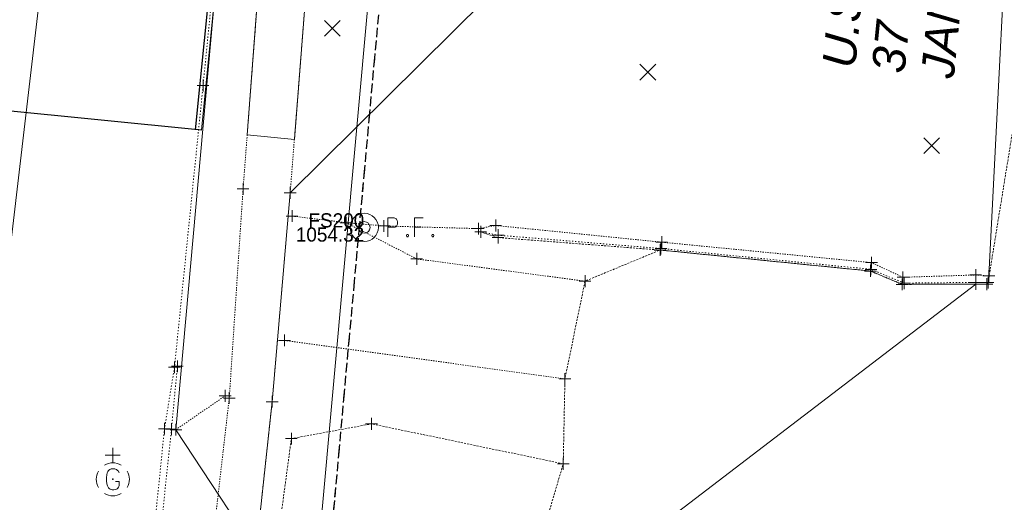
# Model space of a CAD drawing. Header units: feet. Extents: x 1620404 to 1693143, y 557267 to 607752.
# Tile 21 of 107: x 1620939 to 1621022, y 607208 to 607248. Entities that reach past the tile are written whole.
import ezdxf
from ezdxf.enums import TextEntityAlignment as Align

# ---------------------------------------------------------------- set-up
doc = ezdxf.new("R2010")
doc.units = ezdxf.units.FT
doc.header["$MEASUREMENT"] = 0
for name, pattern in [('constlimit', [0]), ('DGN Style 1', [0.16325, 0.000271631, -0.162979]), ('DGN Style 2', [0.271631, 0.162979, -0.108652]), ('DGN Style 5', [0.190142, 0.081489, -0.108652]), ('esmtshex', [4.75, 0.8, -0.325, -0.325, 0.8, -0.3, 0.8, -0.3, 0.8, -0.3]), ('sanex', [0])]:
    doc.linetypes.add(name, pattern=pattern)
for name, color, linetype, lineweight in [('DT_X_TIN_Hull', 5, 'Continuous', 0), ('PV_P_Curb', 120, 'Continuous', 13), ('PV_P_EOP', 7, 'Continuous', 30), ('PV_P_Walk', 241, 'Continuous', 13), ('PV_X_Curb', 120, 'DGN Style 1', 0), ('PV_X_Driveway', 7, 'DGN Style 5', 0), ('PV_X_Parking_Lot', 7, 'DGN Style 5', 0), ('PV_X_Walk', 120, 'DGN Style 5', 0), ('RW_P_Const_Limits', 120, 'constlimit', 0), ('RW_X_Esmt_SH', 6, 'esmtshex', 30), ('SV_X_Break_Lines', 4, 'DGN Style 2', 0), ('SV_X_Mon_Cells_Found', 7, 'Continuous', 0), ('SV_X_Random_Point (Construction)', 7, 'Continuous', 0), ('SV_X_Text_Elevation', 93, 'Continuous', 0), ('SV_X_Text_Name', 61, 'Continuous', 0), ('UT_X_Gas_Cells', 40, 'Continuous', 0), ('UT_X_Gas_Cells (Construction)', 40, 'Continuous', 0), ('UT_X_Sanitary_Line', 3, 'sanex', 0), ('XS_X_Ground_Line', 3, 'DGN Style 2', 13)]:
    doc.layers.add(name, color=color, linetype=linetype, lineweight=lineweight)
doc.layers.add('SV_X_Shot_Marker (Construction)', color=40, linetype='Continuous', lineweight=0, transparency=0.5)
doc.styles.add('Slanted-Normal LS 0.50 Masked', font='ariali.ttf', dxfattribs={"height": 0.14})
doc.styles.add('Style-font30', font='font30.shx')

# ---------------------------------------------------------------- blocks, each defined once
blk = doc.blocks.new('IPIPE')
at = {"layer": 'SV_X_Mon_Cells_Found', "color": 7, "linetype": 'Continuous', "lineweight": 0, "flags": 128}
for points in [[(0.0999, -0.04), (0.0999, 0.04), (0.1263, 0.04), (0.1291, 0.0394), (0.1329, 0.0381), (0.1346, 0.0368), (0.1362, 0.0356), (0.1384, 0.0324), (0.1401, 0.0293), (0.1412, 0.0242), (0.1412, 0.0167), (0.1406, 0.0142), (0.1395, 0.0104), (0.1373, 0.006), (0.1351, 0.0041), (0.1335, 0.0028), (0.1307, 0.0016), (0.1263, 0.0009), (0.0999, 0.0009)], [(0.2503, 0.04), (0.2123, 0.04), (0.2123, -0.04)], [(0.2123, 0.0009), (0.2393, 0.0009)], [(0.182, -0.0293), (0.1847, -0.0293), (0.1864, -0.0305), (0.188, -0.0331), (0.188, -0.0362), (0.1864, -0.0387), (0.1847, -0.04), (0.182, -0.04), (0.1803, -0.0387), (0.1787, -0.0362), (0.1787, -0.0331), (0.1803, -0.0305), (0.182, -0.0293)], [(0.2895, -0.0293), (0.2922, -0.0293), (0.2939, -0.0305), (0.2955, -0.0331), (0.2955, -0.0362), (0.2939, -0.0387), (0.2922, -0.04), (0.2895, -0.04), (0.2878, -0.0387), (0.2861, -0.0362), (0.2861, -0.0331), (0.2878, -0.0305), (0.2895, -0.0293)]]:
    blk.add_lwpolyline(points, dxfattribs=at)
at = {"layer": 'SV_X_Mon_Cells_Found', "color": 7, "linetype": 'Continuous', "lineweight": 0}
for radius in [0.06, 0.0247]:
    blk.add_circle((0, 0), radius, dxfattribs=at)
blk = doc.blocks.new('SVPT_480')
at = {"layer": 'SV_X_Shot_Marker (Construction)', "transparency": 33554495}
for p, q in [((-0.025, 0), (0.025, 0)), ((0, 0.025), (0, -0.025))]:
    blk.add_line(p, q, dxfattribs=at)
blk.add_point((0, 0), dxfattribs=at)
blk = doc.blocks.new('SVPT_481')
at = {"layer": 'SV_X_Shot_Marker (Construction)', "transparency": 33554495}
for p, q in [((0, 0.025), (0, -0.025)), ((-0.025, 0), (0.025, 0))]:
    blk.add_line(p, q, dxfattribs=at)
blk.add_point((0, 0), dxfattribs=at)
blk = doc.blocks.new('SVPT_482')
at = {"layer": 'SV_X_Shot_Marker (Construction)', "transparency": 33554495}
for p, q in [((-0.025, 0), (0.025, 0)), ((0, 0.025), (0, -0.025))]:
    blk.add_line(p, q, dxfattribs=at)
blk.add_point((0, 0), dxfattribs=at)
blk = doc.blocks.new('SVPT_483')
at = {"layer": 'SV_X_Shot_Marker (Construction)', "transparency": 33554495}
for p, q in [((0, 0.025), (0, -0.025)), ((-0.025, 0), (0.025, 0))]:
    blk.add_line(p, q, dxfattribs=at)
blk.add_point((0, 0), dxfattribs=at)
blk = doc.blocks.new('SVPT_502')
at = {"layer": 'SV_X_Shot_Marker (Construction)', "transparency": 33554495}
for p, q in [((-0.025, 0), (0.025, 0)), ((0, 0.025), (0, -0.025))]:
    blk.add_line(p, q, dxfattribs=at)
blk.add_point((0, 0), dxfattribs=at)
blk = doc.blocks.new('SVPT_503')
at = {"layer": 'SV_X_Shot_Marker (Construction)', "transparency": 33554495}
for p, q in [((-0.025, 0), (0.025, 0)), ((0, 0.025), (0, -0.025))]:
    blk.add_line(p, q, dxfattribs=at)
blk.add_point((0, 0), dxfattribs=at)
blk = doc.blocks.new('SVPT_504')
at = {"layer": 'SV_X_Shot_Marker (Construction)', "transparency": 33554495}
for p, q in [((-0.025, 0), (0.025, 0)), ((0, 0.025), (0, -0.025))]:
    blk.add_line(p, q, dxfattribs=at)
blk.add_point((0, 0), dxfattribs=at)
blk = doc.blocks.new('SVPT_505')
at = {"layer": 'SV_X_Shot_Marker (Construction)', "transparency": 33554495}
for p, q in [((-0.025, 0), (0.025, 0)), ((0, 0.025), (0, -0.025))]:
    blk.add_line(p, q, dxfattribs=at)
blk.add_point((0, 0), dxfattribs=at)
blk = doc.blocks.new('SVPT_506')
at = {"layer": 'SV_X_Shot_Marker (Construction)', "transparency": 33554495}
for p, q in [((0, 0.025), (0, -0.025)), ((-0.025, 0), (0.025, 0))]:
    blk.add_line(p, q, dxfattribs=at)
blk.add_point((0, 0), dxfattribs=at)
blk = doc.blocks.new('X_119')
at = {"layer": 'SV_X_Random_Point (Construction)', "color": 7, "linetype": 'Continuous', "lineweight": 0, "transparency": 33554559}
for p, q in [((-0.0333, -0.0334), (0.0333, 0.0334)), ((-0.0333, 0.0334), (0.0333, -0.0334))]:
    blk.add_line(p, q, dxfattribs=at)
blk = doc.blocks.new('X_120')
at = {"layer": 'SV_X_Random_Point (Construction)', "color": 7, "linetype": 'Continuous', "lineweight": 0, "transparency": 33554559}
for p, q in [((-0.0333, -0.0334), (0.0333, 0.0334)), ((-0.0333, 0.0334), (0.0333, -0.0334))]:
    blk.add_line(p, q, dxfattribs=at)
blk = doc.blocks.new('X_121')
at = {"layer": 'SV_X_Random_Point (Construction)', "color": 7, "linetype": 'Continuous', "lineweight": 0, "transparency": 33554559}
for p, q in [((-0.0333, -0.0334), (0.0333, 0.0334)), ((-0.0333, 0.0334), (0.0333, -0.0334))]:
    blk.add_line(p, q, dxfattribs=at)
blk = doc.blocks.new('SVPT_689')
at = {"layer": 'SV_X_Shot_Marker (Construction)', "transparency": 33554495}
for p, q in [((-0.025, 0), (0.025, 0)), ((0, 0.025), (0, -0.025))]:
    blk.add_line(p, q, dxfattribs=at)
blk.add_point((0, 0), dxfattribs=at)
blk = doc.blocks.new('SVPT_690')
at = {"layer": 'SV_X_Shot_Marker (Construction)', "transparency": 33554495}
for p, q in [((-0.025, 0), (0.025, 0)), ((0, 0.025), (0, -0.025))]:
    blk.add_line(p, q, dxfattribs=at)
blk.add_point((0, 0), dxfattribs=at)
blk = doc.blocks.new('SVPT_691')
at = {"layer": 'SV_X_Shot_Marker (Construction)', "transparency": 33554495}
for p, q in [((-0.025, 0), (0.025, 0)), ((0, 0.025), (0, -0.025))]:
    blk.add_line(p, q, dxfattribs=at)
blk.add_point((0, 0), dxfattribs=at)
blk = doc.blocks.new('SVPT_692')
at = {"layer": 'SV_X_Shot_Marker (Construction)', "transparency": 33554495}
for p, q in [((-0.025, 0), (0.025, 0)), ((0, 0.025), (0, -0.025))]:
    blk.add_line(p, q, dxfattribs=at)
blk.add_point((0, 0), dxfattribs=at)
blk = doc.blocks.new('SVPT_693')
at = {"layer": 'SV_X_Shot_Marker (Construction)', "transparency": 33554495}
for p, q in [((-0.025, 0), (0.025, 0)), ((0, 0.025), (0, -0.025))]:
    blk.add_line(p, q, dxfattribs=at)
blk.add_point((0, 0), dxfattribs=at)
blk = doc.blocks.new('SVPT_694')
at = {"layer": 'SV_X_Shot_Marker (Construction)', "transparency": 33554495}
for p, q in [((-0.025, 0), (0.025, 0)), ((0, 0.025), (0, -0.025))]:
    blk.add_line(p, q, dxfattribs=at)
blk.add_point((0, 0), dxfattribs=at)
blk = doc.blocks.new('SVPT_695')
at = {"layer": 'SV_X_Shot_Marker (Construction)', "transparency": 33554495}
for p, q in [((-0.025, 0), (0.025, 0)), ((0, 0.025), (0, -0.025))]:
    blk.add_line(p, q, dxfattribs=at)
blk.add_point((0, 0), dxfattribs=at)
blk = doc.blocks.new('SVPT_696')
at = {"layer": 'SV_X_Shot_Marker (Construction)', "transparency": 33554495}
for p, q in [((-0.025, 0), (0.025, 0)), ((0, 0.025), (0, -0.025))]:
    blk.add_line(p, q, dxfattribs=at)
blk.add_point((0, 0), dxfattribs=at)
blk = doc.blocks.new('SVPT_697')
at = {"layer": 'SV_X_Shot_Marker (Construction)', "transparency": 33554495}
for p, q in [((-0.025, 0), (0.025, 0)), ((0, 0.025), (0, -0.025))]:
    blk.add_line(p, q, dxfattribs=at)
blk.add_point((0, 0), dxfattribs=at)
blk = doc.blocks.new('SVPT_698')
at = {"layer": 'SV_X_Shot_Marker (Construction)', "transparency": 33554495}
for p, q in [((-0.025, 0), (0.025, 0)), ((0, 0.025), (0, -0.025))]:
    blk.add_line(p, q, dxfattribs=at)
blk.add_point((0, 0), dxfattribs=at)
blk = doc.blocks.new('SVPT_699')
at = {"layer": 'SV_X_Shot_Marker (Construction)', "transparency": 33554495}
for p, q in [((0, 0.025), (0, -0.025)), ((-0.025, 0), (0.025, 0))]:
    blk.add_line(p, q, dxfattribs=at)
blk.add_point((0, 0), dxfattribs=at)
blk = doc.blocks.new('SVPT_700')
at = {"layer": 'SV_X_Shot_Marker (Construction)', "transparency": 33554495}
for p, q in [((-0.025, 0), (0.025, 0)), ((0, 0.025), (0, -0.025))]:
    blk.add_line(p, q, dxfattribs=at)
blk.add_point((0, 0), dxfattribs=at)
blk = doc.blocks.new('SVPT_701')
at = {"layer": 'SV_X_Shot_Marker (Construction)', "transparency": 33554495}
for p, q in [((-0.025, 0), (0.025, 0)), ((0, 0.025), (0, -0.025))]:
    blk.add_line(p, q, dxfattribs=at)
blk.add_point((0, 0), dxfattribs=at)
blk = doc.blocks.new('SVPT_702')
at = {"layer": 'SV_X_Shot_Marker (Construction)', "transparency": 33554495}
for p, q in [((-0.025, 0), (0.025, 0)), ((0, 0.025), (0, -0.025))]:
    blk.add_line(p, q, dxfattribs=at)
blk.add_point((0, 0), dxfattribs=at)
blk = doc.blocks.new('SVPT_703')
at = {"layer": 'SV_X_Shot_Marker (Construction)', "transparency": 33554495}
for p, q in [((-0.025, 0), (0.025, 0)), ((0, 0.025), (0, -0.025))]:
    blk.add_line(p, q, dxfattribs=at)
blk.add_point((0, 0), dxfattribs=at)
blk = doc.blocks.new('SVPT_704')
at = {"layer": 'SV_X_Shot_Marker (Construction)', "transparency": 33554495}
for p, q in [((-0.025, 0), (0.025, 0)), ((0, 0.025), (0, -0.025))]:
    blk.add_line(p, q, dxfattribs=at)
blk.add_point((0, 0), dxfattribs=at)
blk = doc.blocks.new('SVPT_705')
at = {"layer": 'SV_X_Shot_Marker (Construction)', "transparency": 33554495}
for p, q in [((0, 0.025), (0, -0.025)), ((-0.025, 0), (0.025, 0))]:
    blk.add_line(p, q, dxfattribs=at)
blk.add_point((0, 0), dxfattribs=at)
blk = doc.blocks.new('SVPT_706')
at = {"layer": 'SV_X_Shot_Marker (Construction)', "transparency": 33554495}
for p, q in [((-0.025, 0), (0.025, 0)), ((0, 0.025), (0, -0.025))]:
    blk.add_line(p, q, dxfattribs=at)
blk.add_point((0, 0), dxfattribs=at)
blk = doc.blocks.new('SVPT_707')
at = {"layer": 'SV_X_Shot_Marker (Construction)', "transparency": 33554495}
for p, q in [((-0.025, 0), (0.025, 0)), ((0, 0.025), (0, -0.025))]:
    blk.add_line(p, q, dxfattribs=at)
blk.add_point((0, 0), dxfattribs=at)
blk = doc.blocks.new('SVPT_708')
at = {"layer": 'SV_X_Shot_Marker (Construction)', "transparency": 33554495}
for p, q in [((-0.025, 0), (0.025, 0)), ((0, 0.025), (0, -0.025))]:
    blk.add_line(p, q, dxfattribs=at)
blk.add_point((0, 0), dxfattribs=at)
blk = doc.blocks.new('SVPT_709')
at = {"layer": 'SV_X_Shot_Marker (Construction)', "transparency": 33554495}
for p, q in [((0, 0.025), (0, -0.025)), ((-0.025, 0), (0.025, 0))]:
    blk.add_line(p, q, dxfattribs=at)
blk.add_point((0, 0), dxfattribs=at)
blk = doc.blocks.new('SVPT_710')
at = {"layer": 'SV_X_Shot_Marker (Construction)', "transparency": 33554495}
for p, q in [((-0.025, 0), (0.025, 0)), ((0, 0.025), (0, -0.025))]:
    blk.add_line(p, q, dxfattribs=at)
blk.add_point((0, 0), dxfattribs=at)
blk = doc.blocks.new('SVPT_711')
at = {"layer": 'SV_X_Shot_Marker (Construction)', "transparency": 33554495}
for p, q in [((-0.025, 0), (0.025, 0)), ((0, 0.025), (0, -0.025))]:
    blk.add_line(p, q, dxfattribs=at)
blk.add_point((0, 0), dxfattribs=at)
blk = doc.blocks.new('SVPT_714')
at = {"layer": 'SV_X_Shot_Marker (Construction)', "transparency": 33554495}
for p, q in [((-0.025, 0), (0.025, 0)), ((0, 0.025), (0, -0.025))]:
    blk.add_line(p, q, dxfattribs=at)
blk.add_point((0, 0), dxfattribs=at)
blk = doc.blocks.new('SVPT_715')
at = {"layer": 'SV_X_Shot_Marker (Construction)', "transparency": 33554495}
for p, q in [((0, 0.025), (0, -0.025)), ((-0.025, 0), (0.025, 0))]:
    blk.add_line(p, q, dxfattribs=at)
blk.add_point((0, 0), dxfattribs=at)
blk = doc.blocks.new('SVPT_716')
at = {"layer": 'SV_X_Shot_Marker (Construction)', "transparency": 33554495}
for p, q in [((0, 0.025), (0, -0.025)), ((-0.025, 0), (0.025, 0))]:
    blk.add_line(p, q, dxfattribs=at)
blk.add_point((0, 0), dxfattribs=at)
blk = doc.blocks.new('SVPT_717')
at = {"layer": 'SV_X_Shot_Marker (Construction)', "transparency": 33554495}
for p, q in [((-0.025, 0), (0.025, 0)), ((0, 0.025), (0, -0.025))]:
    blk.add_line(p, q, dxfattribs=at)
blk.add_point((0, 0), dxfattribs=at)
blk = doc.blocks.new('SVPT_718')
at = {"layer": 'SV_X_Shot_Marker (Construction)', "transparency": 33554495}
for p, q in [((-0.025, 0), (0.025, 0)), ((0, 0.025), (0, -0.025))]:
    blk.add_line(p, q, dxfattribs=at)
blk.add_point((0, 0), dxfattribs=at)
blk = doc.blocks.new('SVPT_719')
at = {"layer": 'SV_X_Shot_Marker (Construction)', "transparency": 33554495}
for p, q in [((-0.025, 0), (0.025, 0)), ((0, 0.025), (0, -0.025))]:
    blk.add_line(p, q, dxfattribs=at)
blk.add_point((0, 0), dxfattribs=at)
blk = doc.blocks.new('SVPT_720')
at = {"layer": 'SV_X_Shot_Marker (Construction)', "transparency": 33554495}
for p, q in [((0, 0.025), (0, -0.025)), ((-0.025, 0), (0.025, 0))]:
    blk.add_line(p, q, dxfattribs=at)
blk.add_point((0, 0), dxfattribs=at)
blk = doc.blocks.new('SVPT_721')
at = {"layer": 'SV_X_Shot_Marker (Construction)', "transparency": 33554495}
for p, q in [((-0.025, 0), (0.025, 0)), ((0, 0.025), (0, -0.025))]:
    blk.add_line(p, q, dxfattribs=at)
blk.add_point((0, 0), dxfattribs=at)
blk = doc.blocks.new('SVPT_722')
at = {"layer": 'SV_X_Shot_Marker (Construction)', "transparency": 33554495}
for p, q in [((-0.025, 0), (0.025, 0)), ((0, 0.025), (0, -0.025))]:
    blk.add_line(p, q, dxfattribs=at)
blk.add_point((0, 0), dxfattribs=at)
blk = doc.blocks.new('SVPT_723')
at = {"layer": 'SV_X_Shot_Marker (Construction)', "transparency": 33554495}
for p, q in [((-0.025, 0), (0.025, 0)), ((0, 0.025), (0, -0.025))]:
    blk.add_line(p, q, dxfattribs=at)
blk.add_point((0, 0), dxfattribs=at)
blk = doc.blocks.new('*U1168')
at = {"layer": 'DT_X_TIN_Hull', "flags": 128}
for points in [[(24.741, -174.132), (64.093, -144.07), (65.029, -144.072), (65.126, -143.944), (65.196, -143.381), (67.266, -102.924), (71.037, -77.778), (42.154, -67.623), (32.235, -70.985), (-5.4, 14.113), (13.215, 22.557), (13.942, 22.798), (19.222, 25.193), (21.387, 39.361), (23.905, 55.004), (24.263, 57.68), (27.585, 82.449), (29.624, 102.106), (30.744, 114.586), (31.14, 119.217), (33.274, 144.125)], [(-18.622, 135.131), (-30.085, 103.011), (-30.396, 99.714), (-32.181, 70.758), (-28.812, 29.262), (-31.808, 4.446), (-31.953, 3.238), (-30.126, 2.959), (-25.39, 5.003), (-24.717, 5.331), (15.063, -72.904), (9.574, -91.046), (0.503, -109.555), (-3.706, -156.398), (4.504, -168.887), (7.724, -205.869), (-2.18, -220.371), (-2.522, -221.66), (-4.394, -239.591), (-5.407, -252.135), (-67.292, -244.932), (-67.611, -228.772), (-71.037, -263.5)]]:
    blk.add_lwpolyline(points, dxfattribs=at)
blk = doc.blocks.new('*U1169')
at = {"layer": 'DT_X_TIN_Hull', "flags": 128}
blk.add_lwpolyline([(-283.737, -75.71), (-282.331, -81.304), (-217.692, -104.057), (-142.344, -167.873), (-146.673, -213.688), (-135.193, -297.918), (-84.507, -298.273), (-83.442, -286.622), (-81.164, -261.728), (-81.03, -260.234), (-78.795, -235.339), (-78.511, -232.834), (-75.693, -207.993), (-75.687, -207.931), (-73.185, -183.056), (-73.053, -181.832), (-70.369, -156.977), (-68.84, -139.29), (0.027, -71.147), (23.686, -66.343), (283.737, 24.861)], dxfattribs=at)
blk = doc.blocks.new('GV_1')
at = {"layer": 'UT_X_Gas_Cells', "color": 52, "linetype": 'Continuous', "lineweight": 0}
for p, q in [((0, 0.07), (0, 0.1335)), ((0.0318, 0.1018), (-0.0318, 0.1018))]:
    blk.add_line(p, q, dxfattribs=at)
at = {"layer": 'UT_X_Gas_Cells', "color": 52, "linetype": 'Continuous', "lineweight": 0, "flags": 128}
blk.add_lwpolyline([(0.0266, 0.0273), (0.0259, 0.0308), (0.0238, 0.0344), (0.0203, 0.0379), (0.0153, 0.0422), (0.0118, 0.0436), (0.0089, 0.0443), (0.0047, 0.045), (-0.0038, 0.045), (-0.0074, 0.0443), (-0.0095, 0.0436), (-0.0123, 0.0422), (-0.018, 0.0379), (-0.0215, 0.0329), (-0.0237, 0.0273), (-0.0251, 0.0195), (-0.0265, 0.0082), (-0.0265, -0.0067), (-0.0258, -0.0188), (-0.023, -0.028), (-0.0187, -0.0365), (-0.0152, -0.0393), (-0.0109, -0.0422), (-0.0031, -0.045), (0.0047, -0.045), (0.0125, -0.0436), (0.0153, -0.0422), (0.0181, -0.0407), (0.021, -0.0379), (0.0238, -0.0337), (0.0266, -0.0273), (0.0266, -0.0096), (0.0118, -0.0096)], dxfattribs=at)
at = {"layer": 'UT_X_Gas_Cells', "color": 52, "linetype": 'Continuous', "lineweight": 0}
for start, end in [(60.0184, 120.0157), (330.0184, 29.9816), (239.9843, 299.9816)]:
    blk.add_arc((0, 0), 0.07, start, end, dxfattribs=at)
at = {"layer": 'UT_X_Gas_Cells', "color": 52, "linetype": 'Continuous', "lineweight": 0, "extrusion": (0, 0, -1)}
blk.add_arc((0, 0), 0.07, 330.0184, 29.9816, dxfattribs=at)
at = {"layer": 'UT_X_Gas_Cells (Construction)', "color": 52, "linetype": 'Continuous', "lineweight": 30}
blk.add_point((0, 0), dxfattribs=at)

msp = doc.modelspace()

# ---------------------------------------------------------------- linework, layer by layer
at = {"layer": 'PV_P_Curb'}
msp.add_line((1620954.057, 607239.099), (1620961.798, 607316), dxfattribs=at)
at = {"layer": 'PV_P_EOP'}
for p, q in [((1620953.56, 607239.149), (1620958.089, 607284.316)), ((1620954.057, 607239.099), (1620916.901, 607242.825))]:
    msp.add_line(p, q, dxfattribs=at)
at = {"layer": 'PV_P_Walk'}
for p, q in [((1620959.038, 607253.013), (1620957.944, 607238.709)), ((1620963.073, 607252.698), (1620961.941, 607238.309)), ((1620961.941, 607238.309), (1620957.944, 607238.709))]:
    msp.add_line(p, q, dxfattribs=at)
at = {"layer": 'PV_X_Curb', "flags": 128}
for points in [[(1620939.332, 607102.063), (1620940.92, 607116.93), (1620943.188, 607137.616), (1620946.023, 607165.474), (1620950.933, 607213.826), (1620951.781, 607219.034), (1620954.204, 607242.887), (1620955.954, 607260.46), (1620955.639, 607260.961), (1620957.386, 607278.266), (1620959.986, 607305.333), (1620962.059, 607324.616), (1620962.544, 607330.827), (1620963.006, 607334.405)], [(1621020.734, 607226.201), (1621019.693, 607226.219), (1621013.624, 607226.159), (1621010.81, 607227.324), (1620993.013, 607229.088), (1620979.21, 607230.216), (1620977.739, 607230.498)], [(1620939.956, 607102.016), (1620941.332, 607116.953), (1620943.694, 607137.889), (1620946.446, 607165.447), (1620951.525, 607213.793), (1620952.029, 607219.114)]]:
    msp.add_lwpolyline(points, dxfattribs=at)
at = {"layer": 'PV_X_Driveway', "flags": 128}
for points in [[(1620986.574, 607226.322), (1620972.311, 607228.209), (1620966.333, 607231.274)], [(1620961.108, 607221.311), (1620984.874, 607218.044)], [(1620951.902, 607213.747), (1620956.075, 607216.616)]]:
    msp.add_lwpolyline(points, dxfattribs=at)
at = {"layer": 'PV_X_Parking_Lot', "flags": 128}
msp.add_lwpolyline([(1620961.747, 607231.835), (1620966.333, 607231.274), (1620969.533, 607230.999), (1620977.537, 607230.771), (1620979.007, 607231.036), (1620993.077, 607229.625), (1621010.856, 607227.892), (1621013.517, 607226.652), (1621019.689, 607226.846), (1621020.803, 607226.764)], dxfattribs=at)
at = {"layer": 'PV_X_Walk', "flags": 128}
for points in [[(1620969.062, 607336.562), (1620968.589, 607330.375), (1620966.698, 607304.551), (1620964.9, 607278.766), (1620963.538, 607258.602), (1620961.586, 607233.799), (1620960.057, 607216.112), (1620957.241, 607190.033), (1620954.733, 607165.096), (1620951.631, 607137.75), (1620949.262, 607111.361), (1620945.919, 607074.816)], [(1620963.621, 607334.668), (1620963.357, 607330.847), (1620960.666, 607305.223), (1620957.998, 607278.121), (1620961.074, 607279.267), (1620959.483, 607258.829), (1620957.594, 607234.128), (1620956.425, 607216.427), (1620953.436, 607190.531), (1620951.026, 607165.749), (1620947.921, 607137.356), (1620945.243, 607111.387), (1620942.421, 607075.264)]]:
    msp.add_lwpolyline(points, dxfattribs=at)
at = {"layer": 'RW_P_Const_Limits'}
msp.add_line((1620961.48, 607176.074), (1620972.553, 607298.107), dxfattribs=at)
at = {"layer": 'RW_X_Esmt_SH'}
for p in [(1620953.137, 607073.054), (1620960.103, 607149.827)]:
    msp.add_line(p, (1620975.013, 607314.152), dxfattribs=at)
at = {"layer": 'SV_X_Break_Lines', "flags": 128}
for points in [[(1621020.637, 607226.073), (1621019.7, 607226.075), (1621013.458, 607226.052), (1621010.774, 607227.179), (1620992.94, 607228.959), (1620979.208, 607230.014), (1620977.739, 607230.498)], [(1620984.729, 607210.858), (1620968.48, 607214.242), (1620961.686, 607212.989), (1620960.112, 607201.258)]]:
    msp.add_lwpolyline(points, dxfattribs=at)
at = {"layer": 'UT_X_Sanitary_Line', "flags": 128}
msp.add_lwpolyline([(1620917.572, 607056.468), (1620946.597, 607303.475), (1620969.398, 607318.134), (1620991.388, 607337.131), (1620999.699, 607414.899), (1620962.261, 607455.348)], dxfattribs=at)

# ---------------------------------------------------------------- block references
at = {"layer": 'SV_X_Mon_Cells_Found', "color": 7, "linetype": 'Continuous', "lineweight": 0, "xscale": 20, "yscale": 20, "zscale": 20}
msp.add_blockref('IPIPE', (1620967.864, 607230.872), dxfattribs=at)
at = {"layer": 'SV_X_Random_Point (Construction)', "color": 7, "linetype": 'Continuous', "lineweight": 0, "transparency": 33554559, "xscale": 20, "yscale": 20, "zscale": 20}
for name, p in [('X_119', (1620965.16, 607247.725)), ('X_120', (1620991.898, 607244.021)), ('X_121', (1621015.954, 607237.802))]:
    msp.add_blockref(name, p, dxfattribs=at)
at = {"layer": 'SV_X_Shot_Marker (Construction)', "transparency": 33554495, "xscale": 20, "yscale": 20, "zscale": 20}
for name, p in [('SVPT_506', (1620954.204, 607242.887)), ('SVPT_480', (1620957.594, 607234.128)), ('SVPT_481', (1620961.586, 607233.799)), ('SVPT_711', (1620961.747, 607231.835)), ('SVPT_720', (1620966.333, 607231.274)), ('SVPT_710', (1620969.533, 607230.999)), ('SVPT_704', (1620979.007, 607231.036)), ('SVPT_709', (1620977.537, 607230.771)), ('SVPT_707', (1620977.739, 607230.498)), ('SVPT_708', (1620977.739, 607230.498)), ('SVPT_705', (1620979.21, 607230.216)), ('SVPT_706', (1620979.208, 607230.014)), ('SVPT_703', (1620993.077, 607229.625)), ('SVPT_701', (1620992.94, 607228.959)), ('SVPT_702', (1620993.013, 607229.088)), ('SVPT_719', (1620972.311, 607228.209)), ('SVPT_698', (1621010.856, 607227.892)), ('SVPT_700', (1621010.774, 607227.179)), ('SVPT_699', (1621010.81, 607227.324)), ('SVPT_692', (1621019.689, 607226.846)), ('SVPT_718', (1620986.574, 607226.322)), ('SVPT_695', (1621013.458, 607226.052)), ('SVPT_697', (1621013.517, 607226.652)), ('SVPT_696', (1621013.624, 607226.159)), ('SVPT_693', (1621019.693, 607226.219)), ('SVPT_694', (1621019.7, 607226.075)), ('SVPT_689', (1621020.637, 607226.073)), ('SVPT_690', (1621020.734, 607226.201)), ('SVPT_691', (1621020.803, 607226.764)), ('SVPT_716', (1620961.108, 607221.311)), ('SVPT_505', (1620951.781, 607219.034)), ('SVPT_504', (1620952.029, 607219.114)), ('SVPT_717', (1620984.874, 607218.044)), ('SVPT_715', (1620956.075, 607216.616)), ('SVPT_483', (1620956.425, 607216.427)), ('SVPT_482', (1620960.057, 607216.112)), ('SVPT_502', (1620950.933, 607213.826)), ('SVPT_503', (1620951.525, 607213.793)), ('SVPT_714', (1620951.902, 607213.747)), ('SVPT_722', (1620968.48, 607214.242)), ('SVPT_723', (1620961.686, 607212.989)), ('SVPT_721', (1620984.729, 607210.858))]:
    msp.add_blockref(name, p, dxfattribs=at)
at = {"layer": 'UT_X_Gas_Cells', "color": 52, "linetype": 'Continuous', "lineweight": 0, "xscale": 20, "yscale": 20, "zscale": 20}
msp.add_blockref('GV_1', (1620946.555, 607209.543), dxfattribs=at)

# ---------------------------------------------------------------- texts
at = {"layer": 'PV_P_EOP', "linetype": 'Continuous', "insert": (1621006.674, 607244.546), "char_height": 2.8, "attachment_point": 1, "rotation": 84.27399, "line_spacing_factor": 0.9, "style": 'Slanted-Normal LS 0.50 Masked', "bg_fill": 3, "box_fill_scale": 1.0125, "bg_fill_color": 7, "bg_fill_transparency": 0}
msp.add_mtext('U.S. POST OFFICE\\P37 N LIMESTONE ST\\PJAMESTOWN, OH 45335', dxfattribs=at)
at = {"layer": 'SV_X_Text_Elevation', "style": 'Style-font30'}
msp.add_text('1054.32', height=1.2, dxfattribs=at).set_placement((1620967.864, 607230.872), align=Align.TOP_RIGHT)
at = {"layer": 'SV_X_Text_Name', "style": 'Style-font30'}
msp.add_text('FS200', height=1.2, dxfattribs=at).set_placement((1620967.864, 607230.872), align=Align.RIGHT)

# ---------------------------------------------------------------- next in the draw order: linework, layer by layer
at = {"layer": 'XS_X_Ground_Line', "flags": 128}
msp.add_lwpolyline([(1620746.689, 607297.379), (1620748.095, 607291.785), (1620779.569, 607288.79), (1620808.741, 607301.635), (1620814.86, 607301.894), (1620812.283, 607290.973), (1620815.494, 607284.813), (1620812.734, 607269.032), (1620817.164, 607272.316), (1620822.663, 607273.472), (1620823.777, 607275.409), (1620833.831, 607276.857), (1620842.089, 607280.051), (1620850.734, 607285.069), (1620880.059, 607282.731), (1620881.962, 607280.443), (1620895.902, 607261.523), (1620889.382, 607213.696), (1620888.082, 607205.216), (1620883.753, 607159.401), (1620887.996, 607141.373), (1620888.315, 607125.213), (1620884.571, 607106.645), (1620890.511, 607106.463), (1620889.465, 607094.585), (1620889.25, 607093.707), (1620888.672, 607092.772), (1620887.978, 607092.076), (1620887.071, 607092.006), (1620886.16, 607091.971), (1620885.568, 607088.082), (1620886.654, 607087.902), (1620887.651, 607087.221), (1620888.442, 607085.707), (1620888.506, 607084.888), (1620886.778, 607070.576), (1620890.524, 607069.916), (1620895.233, 607075.171), (1620900.283, 607078.624), (1620900.793, 607078.524), (1620919.758, 607082.46), (1620942.421, 607075.264), (1620945.919, 607074.816), (1620945.726, 607070.668), (1620957.413, 607069.613), (1620957.499, 607070.146), (1620957.496, 607071.987), (1620957.906, 607076.408), (1620958.376, 607081.776), (1620959.258, 607088.255), (1620959.666, 607091.269), (1620962.505, 607101.55), (1620963.872, 607107.921), (1620965.588, 607113.691), (1620965.547, 607113.815), (1620964.075, 607114.367), (1620964.051, 607115.384), (1620972.6, 607145.578), (1620973.005, 607146.593), (1620973.54, 607148.302), (1620973.567, 607148.753), (1620974.702, 607164.594), (1620976.192, 607165.798), (1620973.782, 607173.685), (1620974.035, 607176.388), (1620980.349, 607196.013), (1620984.729, 607210.858), (1620984.874, 607218.044), (1620986.574, 607226.322), (1620992.94, 607228.959), (1621010.774, 607227.179), (1621013.458, 607226.052), (1621020.637, 607226.073), (1621020.734, 607226.201), (1621032.239, 607297.081), (1621054.112, 607306.746), (1621054.931, 607316.441), (1621057.013, 607344.711), (1621054.387, 607377.319), (1621050.594, 607393.13), (1621052.339, 607410.523), (1621046.191, 607417.464), (1621042.617, 607421.609), (1621037.835, 607424.331), (1621033.292, 607433.17), (1620979.512, 607425.149), (1620983.192, 607452.594), (1620985.231, 607472.251), (1620986.351, 607484.731), (1620986.748, 607489.362), (1620988.881, 607514.27), (1620990.903, 607531.605), (1620991.127, 607533.857), (1620993.597, 607558.734), (1620994.28, 607565.511), (1620996.788, 607590.385), (1620998.437, 607605.104), (1621000.336, 607626.565), (1621002.111, 607645.831), (1621002.892, 607654.576), (1620999.135, 607655.949), (1620995.811, 607656.471), (1620995.386, 607656.598), (1620977.877, 607662.074), (1620971.699, 607662.307), (1620960.511, 607670.555), (1620960.109, 607670.677), (1620938.469, 607671.362), (1620937.805, 607643.561), (1620937.135, 607610.92), (1620935.315, 607584.427), (1620928.858, 607551.193), (1620925.198, 607530.235), (1620918.419, 607505.271), (1620916.534, 607497.176), (1620919.823, 607452.032), (1620882.973, 607448.406), (1620871.8, 607449.095), (1620881.045, 607424.843), (1620891.589, 607408.347), (1620892.984, 607397.589), (1620883.102, 607388.071), (1620867.478, 607374.653), (1620865.854, 607373.61), (1620863.634, 607372.487), (1620861.853, 607372.163), (1620859.624, 607372.405), (1620854.922, 607372.936), (1620854.264, 607368.249), (1620850.861, 607368.325), (1620850.305, 607366.436), (1620849.817, 607366.113), (1620847.776, 607364.944), (1620844.436, 607364.027), (1620838.698, 607363.398), (1620830.833, 607363.592), (1620824.924, 607352.991), (1620817.773, 607341.051), (1620800.298, 607333.725), (1620787.71, 607330.391), (1620776.274, 607328.723), (1620765.797, 607328.274), (1620766.505, 607314.621), (1620746.689, 607297.379)], dxfattribs=at)

# ---------------------------------------------------------------- next in the draw order: block references
at = {"layer": 'DT_X_TIN_Hull'}
for name, p in [('*U1169', (1621030.426, 607373.089)), ('*U1168', (1620955.607, 607370.145))]:
    msp.add_blockref(name, p, dxfattribs=at)

doc.saveas('drawing.dxf')
